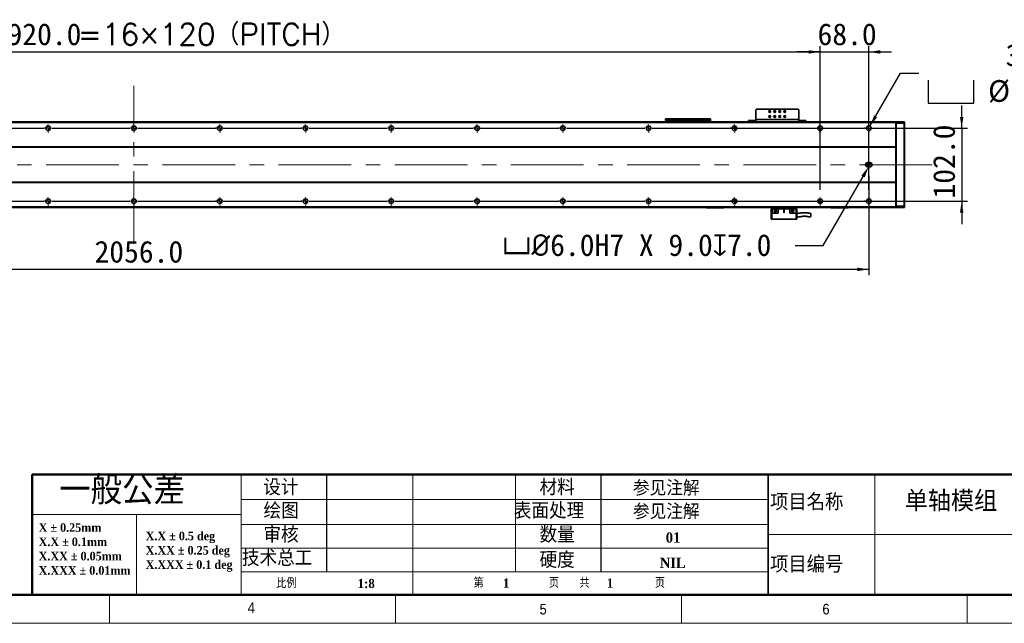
# Model space of a CAD drawing. Header units: millimetres. Extents: x 40 to 3320, y 40 to 2336.
# Tile 5 of 11: x 1154 to 2532, y 40 to 884. Entities that reach past the tile are written whole.
import ezdxf

# ---------------------------------------------------------------- set-up
doc = ezdxf.new("R2010")
doc.units = ezdxf.units.MM
doc.header["$LTSCALE"] = 8
doc.header["$PDSIZE"] = -1
doc.linetypes.add('CENTERX2', pattern=[20.32, 12.7, -2.54, 2.54, -2.54])
doc.layers.add('DIMNS', color=7, linetype='Continuous')
doc.layers.add('黑色实线', color=7, linetype='Continuous')
doc.styles.add('SLDTEXTSTYLE1', font='Gothic.ttf', dxfattribs={"width": 0.913})
doc.styles.add('SLDTEXTSTYLE2', font='timesbd.ttf', dxfattribs={"width": 0.933})
doc.styles.add('SLDTEXTSTYLE3', font='txt', dxfattribs={"bigfont": 'bigfont'})
doc.styles.add('SLDTEXTSTYLE4', font='txt', dxfattribs={"bigfont": 'bigfont'})
doc.styles.add('SLDTEXTSTYLE7', font='timesbd.ttf', dxfattribs={"width": 0.933, "bigfont": 'bigfont'})
doc.styles.add('SLDTEXTSTYLE8', font='txt')
doc.styles.add('SLDTEXTSTYLE9', font='txt', dxfattribs={"bigfont": 'bigfont'})
doc.dimstyles.new('SLDDIMSTYLE0', dxfattribs={"dimtxt": 30.4, "dimasz": 16, "dimexe": 0, "dimexo": 0.0625, "dimgap": 7.6, "dimtad": 2, "dimdec": 1, "dimrnd": 1e-09, "dimzin": 4, "dimdsep": 46, "dimtxsty": 'SLDTEXTSTYLE8', "dimsah": 1, "dimcen": 0.09, "dimadec": 0, "dimazin": 1, "dimtfac": 1, "dimtdec": 1, "dimtmove": 0, "dimatfit": 0, "dimfxl": 0, "dimfrac": 2, "dimtolj": 1, "dimtzin": 12, "dimarcsym": 0})
doc.dimstyles.new('SLDDIMSTYLE5', dxfattribs={"dimtxt": 30.4, "dimasz": 16, "dimexe": 0, "dimexo": 0.0625, "dimgap": 7.6, "dimtad": 2, "dimdec": 1, "dimrnd": 1e-09, "dimzin": 4, "dimdsep": 46, "dimtxsty": 'SLDTEXTSTYLE8', "dimsah": 1, "dimcen": 0.09, "dimadec": 0, "dimazin": 1, "dimtfac": 1, "dimtdec": 1, "dimtofl": 0, "dimtmove": 0, "dimatfit": 3, "dimfxl": 0, "dimfrac": 2, "dimtolj": 1, "dimtzin": 12, "dimarcsym": 0})
doc.dimstyles.new('SLDDIMSTYLE7', dxfattribs={"dimtxt": 30.4, "dimasz": 16, "dimexe": 0, "dimexo": 0.0625, "dimgap": 7.6, "dimtad": 0, "dimtih": 1, "dimtoh": 1, "dimdec": 1, "dimrnd": 1e-09, "dimzin": 4, "dimdsep": 46, "dimtxsty": 'SLDTEXTSTYLE8', "dimsah": 1, "dimcen": 0, "dimadec": 0, "dimazin": 1, "dimtfac": 1, "dimtdec": 1, "dimtofl": 0, "dimtmove": 0, "dimatfit": 3, "dimfxl": 0, "dimfrac": 2, "dimtolj": 1, "dimtzin": 12, "dimarcsym": 0})
doc.dimstyles.new('SLDDIMSTYLE8', dxfattribs={"dimtxt": 30.4, "dimasz": 16, "dimexe": 0, "dimexo": 0.0625, "dimgap": 7.6, "dimtad": 0, "dimtih": 1, "dimtoh": 1, "dimdec": 1, "dimrnd": 1e-09, "dimzin": 4, "dimdsep": 46, "dimtxsty": 'SLDTEXTSTYLE8', "dimsah": 1, "dimcen": 0, "dimadec": 0, "dimazin": 1, "dimtfac": 1, "dimtdec": 1, "dimtofl": 0, "dimtmove": 0, "dimatfit": 3, "dimfxl": 0, "dimfrac": 2, "dimtolj": 1, "dimtzin": 12, "dimarcsym": 0})

# ---------------------------------------------------------------- blocks, each defined once
blk = doc.blocks.new('SW_NOTE_0')
at = {"color": 0, "linetype": 'Continuous', "lineweight": 0, "char_height": 12, "attachment_point": 1, "style": 'SLDTEXTSTYLE2'}
for s, insert in [('X.X ± 0.5 deg', (0, 15.8)), ('X.XX ± 0.25 deg', (0, -4.2)), ('X.XXX ± 0.1 deg', (0, -24.2))]:
    blk.add_mtext(s, dxfattribs=dict(at, insert=insert))
blk = doc.blocks.new('SW_NOTE_1')
at = {"color": 0, "linetype": 'Continuous', "lineweight": 0, "char_height": 12, "attachment_point": 1, "style": 'SLDTEXTSTYLE2'}
for s, insert in [('X ± 0.25mm ', (0, 15.8)), ('X.X ± 0.1mm', (0, -4.2))]:
    blk.add_mtext(s, dxfattribs=dict(at, insert=insert))
blk = doc.blocks.new('SW_NOTE_2')
at = {"color": 0, "linetype": 'Continuous', "lineweight": 0, "char_height": 12, "attachment_point": 1, "style": 'SLDTEXTSTYLE2'}
for s, insert in [('X.XX ± 0.05mm', (0, 15.8)), ('X.XXX ± 0.01mm', (0, -4.2))]:
    blk.add_mtext(s, dxfattribs=dict(at, insert=insert))
blk = doc.blocks.new('_D_28')
at = {"layer": 'Defpoints', "color": 0}
for p in [(2342.1, 678.6), (2343.6, 681.2)]:
    blk.add_point(p, dxfattribs=at)
at = {"layer": '黑色实线', "color": 0, "lineweight": -2}
for p, q in [((2278.4, 568.3), (2334.1, 664.8)), ((2239.2, 568.3), (2278.4, 568.3))]:
    blk.add_line(p, q, dxfattribs=at)
at = {"layer": '黑色实线', "color": 0}
blk.add_solid([(2331.8, 666.1), (2336.4, 663.5), (2342.1, 678.6)], dxfattribs=at)
at = {"layer": '黑色实线', "color": 0, "insert": (1829.6, 584.1), "char_height": 30.4, "attachment_point": 1, "style": 'SLDTEXTSTYLE8'}
blk.add_mtext('\\A1;{\\fGDT|b0|i0|c134|p2;v\\fISOCPEUR|b0|i0|c134|p34;%%C}6.0H7 X 9.0{\\fGDT|b0|i0|c134|p2;x}7.0', dxfattribs=at)
blk = doc.blocks.new('_D_29')
at = {"layer": '黑色实线'}
for p, q in [((286.1, 671.1), (286.1, 526.9)), ((2342.1, 665.5), (2342.1, 526.9)), ((2342.1, 534.9), (286.1, 534.9))]:
    blk.add_line(p, q, dxfattribs=at)
for points in [[(286.1, 534.9), (302.1, 532.5), (302.1, 537.3)], [(2342.1, 534.9), (2326.1, 537.3), (2326.1, 532.5)]]:
    blk.add_solid(points, dxfattribs=at)
at = {"layer": '黑色实线', "insert": (1259, 574.8), "char_height": 30.4, "attachment_point": 1, "style": 'SLDTEXTSTYLE8'}
blk.add_mtext('2056.0', dxfattribs=at)
blk = doc.blocks.new('SW_SYMBOL_HOLE_SPOT')
at = {"layer": '黑色实线', "color": 0}
for p, q in [((0, 7000), (0, 600)), ((12800, 600), (12800, 7000)), ((0, 600), (12800, 600))]:
    blk.add_line(p, q, dxfattribs=at)
blk = doc.blocks.new('SW_SYMBOL_HOLE_DEPTH')
at = {"layer": '黑色实线', "color": 0}
for p, q in [((0, 7000), (6400, 7000)), ((3200, 7000), (3200, 600)), ((800, 4440), (3200, 600)), ((5600, 4440), (3200, 600))]:
    blk.add_line(p, q, dxfattribs=at)
blk = doc.blocks.new('_D_30')
at = {"layer": '黑色实线'}
for p, q in [((2343.8, 735.1), (2386.7, 809.5)), ((2386.7, 809.5), (2412.4, 809.5))]:
    blk.add_line(p, q, dxfattribs=at)
blk.add_solid([(2343.8, 735.1), (2353.9, 747.8), (2349.7, 750.2)], dxfattribs=at)
at = {"layer": '黑色实线', "xscale": 0.004985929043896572, "yscale": 0.004985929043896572, "zscale": 0.004985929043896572}
for name, p in [('SW_SYMBOL_HOLE_SPOT', (2425.1, 764.5)), ('SW_SYMBOL_HOLE_DEPTH', (2653.1, 764.5))]:
    blk.add_blockref(name, p, dxfattribs=at)
at = {"layer": '黑色实线', "char_height": 30.4, "attachment_point": 1, "style": 'SLDTEXTSTYLE8'}
for s, insert in [('38X ', (2533.6, 849.6)), ('%%c', (2612.8, 849.3)), (' THROUGH HOLE', (2659.7, 849.6)), ('%%c', (2509.1, 799.6)), (' 11.0 ', (2556.1, 799.9)), (' 42.0(UPSIDE DOWN)', (2697.6, 799.9))]:
    blk.add_mtext(s, dxfattribs=dict(at, insert=insert))
blk = doc.blocks.new('_D_31')
at = {"layer": '黑色实线'}
for p, q in [((2472.1, 732.2), (2472.1, 764.2)), ((2050.1, 732.2), (2480.1, 732.2)), ((2472.1, 732.2), (2472.1, 630.2)), ((2050.1, 630.2), (2480.1, 630.2)), ((2472.1, 630.2), (2472.1, 598.2))]:
    blk.add_line(p, q, dxfattribs=at)
for points in [[(2472.1, 732.2), (2474.5, 748.2), (2469.7, 748.2)], [(2472.1, 630.2), (2469.7, 614.2), (2474.5, 614.2)]]:
    blk.add_solid(points, dxfattribs=at)
at = {"layer": '黑色实线', "insert": (2432.2, 634), "char_height": 30.4, "attachment_point": 1, "rotation": 90, "style": 'SLDTEXTSTYLE8'}
blk.add_mtext('102.0', dxfattribs=at)
blk = doc.blocks.new('_D_32')
at = {"layer": '黑色实线'}
for p, q in [((354.1, 748.2), (354.1, 847)), ((2274.1, 748.2), (2274.1, 847)), ((354.1, 839), (2274.1, 839))]:
    blk.add_line(p, q, dxfattribs=at)
for points in [[(354.1, 839), (370.1, 836.6), (370.1, 841.4)], [(2274.1, 839), (2258.1, 841.4), (2258.1, 836.6)]]:
    blk.add_solid(points, dxfattribs=at)
at = {"layer": '黑色实线', "char_height": 30.4, "attachment_point": 1}
for s, insert, style in [('=16×120（PITCH）', (1235.5, 878.9), 'SLDTEXTSTYLE9'), ('1920.0', (1116.6, 878.9), 'SLDTEXTSTYLE8')]:
    blk.add_mtext(s, dxfattribs=dict(at, insert=insert, style=style))
blk = doc.blocks.new('_D_35')
at = {"layer": '黑色实线'}
for p, q in [((2274.1, 646.2), (2274.1, 847)), ((2342.1, 646.2), (2342.1, 847)), ((2274.1, 839), (2242.1, 839)), ((2274.1, 839), (2342.1, 839)), ((2342.1, 839), (2374.1, 839))]:
    blk.add_line(p, q, dxfattribs=at)
for points in [[(2274.1, 839), (2258.1, 841.4), (2258.1, 836.6)], [(2342.1, 839), (2358.1, 836.6), (2358.1, 841.4)]]:
    blk.add_solid(points, dxfattribs=at)
at = {"layer": '黑色实线', "insert": (2270.5, 878.9), "char_height": 30.4, "attachment_point": 1, "style": 'SLDTEXTSTYLE8'}
blk.add_mtext('68.0', dxfattribs=at)
blk = doc.blocks.new('SW_CENTERMARKSYMBOL_25')
at = {"layer": '黑色实线', "color": 0}
for p, q in [((485.08, 0), (594.92, 0)), ((594.92, 0), (594.16, 0)), ((600, 0), (597.46, 0)), ((600, 0), (597.46, 0)), ((600, 0), (597.46, 0)), ((600, 0), (597.46, 0)), ((600, 0), (597.46, 0)), ((600, 0), (597.46, 0)), ((600, 0), (597.46, 0)), ((600, 0), (597.46, 0)), ((600, 5.08), (600, 5.84)), ((600, 0), (600, 2.54)), ((600, 0), (600, 2.54)), ((600, 0), (600, 2.54)), ((600, 0), (600, 2.54)), ((600, 0), (600, 2.54)), ((600, 0), (600, 2.54)), ((600, 0), (600, 2.54)), ((600, 0), (600, 2.54)), ((600, 0), (600, -2.54)), ((600, 0), (602.54, 0)), ((600, 0), (600, -2.54)), ((600, 0), (602.54, 0)), ((600, 0), (600, -2.54)), ((600, 0), (602.54, 0)), ((600, 0), (600, -2.54)), ((600, 0), (602.54, 0)), ((600, 0), (600, -2.54)), ((600, 0), (602.54, 0)), ((600, 0), (600, -2.54)), ((600, 0), (602.54, 0)), ((600, 0), (600, -2.54)), ((600, 0), (602.54, 0)), ((600, 0), (600, -2.54)), ((600, 0), (602.54, 0)), ((605.08, 0), (605.84, 0)), ((605.08, 0), (714.92, 0)), ((714.92, 0), (714.16, 0)), ((720, 0), (717.46, 0)), ((720, 0), (717.46, 0)), ((720, 0), (717.46, 0)), ((720, 0), (717.46, 0)), ((720, 0), (717.46, 0)), ((720, 0), (717.46, 0)), ((720, 0), (717.46, 0)), ((720, 0), (717.46, 0)), ((720, 0), (717.46, 0)), ((720, 5.08), (720, 5.84)), ((720, 0), (720, 2.54)), ((720, 0), (720, 2.54)), ((720, 0), (720, 2.54)), ((720, 0), (720, 2.54)), ((720, 0), (720, 2.54)), ((720, 0), (720, 2.54)), ((720, 0), (720, 2.54)), ((720, 0), (720, 2.54)), ((720, 0), (720, 2.54)), ((720, 0), (720, -2.54)), ((720, 0), (722.54, 0)), ((720, 0), (720, -2.54)), ((720, 0), (722.54, 0)), ((720, 0), (720, -2.54)), ((720, 0), (722.54, 0)), ((720, 0), (720, -2.54)), ((720, 0), (722.54, 0)), ((720, 0), (720, -2.54)), ((720, 0), (722.54, 0)), ((720, 0), (720, -2.54)), ((720, 0), (722.54, 0)), ((720, 0), (720, -2.54)), ((720, 0), (722.54, 0)), ((720, 0), (720, -2.54)), ((720, 0), (722.54, 0)), ((720, 0), (720, -2.54)), ((720, 0), (722.54, 0)), ((725.08, 0), (725.84, 0)), ((725.08, 0), (834.92, 0)), ((834.92, 0), (834.16, 0)), ((840, 0), (837.46, 0)), ((840, 0), (837.46, 0)), ((840, 0), (837.46, 0)), ((840, 0), (837.46, 0)), ((840, 0), (837.46, 0)), ((840, 0), (837.46, 0)), ((840, 0), (837.46, 0)), ((840, 0), (837.46, 0)), ((840, 5.08), (840, 5.84)), ((840, 0), (840, 2.54)), ((840, 0), (840, 2.54)), ((840, 0), (840, 2.54)), ((840, 0), (840, 2.54)), ((840, 0), (840, 2.54)), ((840, 0), (840, 2.54)), ((840, 0), (840, 2.54)), ((840, 0), (840, 2.54)), ((840, 0), (840, -2.54)), ((840, 0), (842.54, 0)), ((840, 0), (840, -2.54)), ((840, 0), (842.54, 0)), ((840, 0), (840, -2.54)), ((840, 0), (842.54, 0)), ((840, 0), (840, -2.54)), ((840, 0), (842.54, 0)), ((840, 0), (840, -2.54)), ((840, 0), (842.54, 0)), ((840, 0), (840, -2.54)), ((840, 0), (842.54, 0)), ((840, 0), (840, -2.54)), ((840, 0), (842.54, 0)), ((840, 0), (840, -2.54)), ((840, 0), (842.54, 0)), ((845.08, 0), (845.84, 0)), ((845.08, 0), (954.92, 0)), ((954.92, 0), (954.16, 0)), ((960, 0), (957.46, 0)), ((960, 0), (957.46, 0)), ((960, 0), (957.46, 0)), ((960, 0), (957.46, 0)), ((960, 0), (957.46, 0)), ((960, 0), (957.46, 0)), ((960, 0), (957.46, 0)), ((960, 5.08), (960, 5.84)), ((960, 0), (960, 2.54)), ((960, 0), (960, 2.54)), ((960, 0), (960, 2.54)), ((960, 0), (960, 2.54)), ((960, 0), (960, 2.54)), ((960, 0), (960, 2.54)), ((960, 0), (960, 2.54)), ((960, 0), (960, -2.54)), ((960, 0), (962.54, 0)), ((960, 0), (960, -2.54)), ((960, 0), (962.54, 0)), ((960, 0), (960, -2.54)), ((960, 0), (962.54, 0)), ((960, 0), (960, -2.54)), ((960, 0), (962.54, 0)), ((960, 0), (960, -2.54)), ((960, 0), (962.54, 0)), ((960, 0), (960, -2.54)), ((960, 0), (962.54, 0)), ((960, 0), (960, -2.54)), ((960, 0), (962.54, 0)), ((965.08, 0), (965.84, 0)), ((965.08, 0), (1074.92, 0)), ((1074.92, 0), (1074.16, 0)), ((1080, 0), (1077.46, 0)), ((1080, 0), (1077.46, 0)), ((1080, 0), (1077.46, 0)), ((1080, 0), (1077.46, 0)), ((1080, 0), (1077.46, 0)), ((1080, 0), (1077.46, 0)), ((1080, 5.08), (1080, 5.84)), ((1080, 0), (1080, 2.54)), ((1080, 0), (1080, 2.54)), ((1080, 0), (1080, 2.54)), ((1080, 0), (1080, 2.54)), ((1080, 0), (1080, 2.54)), ((1080, 0), (1080, 2.54)), ((1080, 0), (1080, -2.54)), ((1080, 0), (1082.54, 0)), ((1080, 0), (1080, -2.54)), ((1080, 0), (1082.54, 0)), ((1080, 0), (1080, -2.54)), ((1080, 0), (1082.54, 0)), ((1080, 0), (1080, -2.54)), ((1080, 0), (1082.54, 0)), ((1080, 0), (1080, -2.54)), ((1080, 0), (1082.54, 0)), ((1080, 0), (1080, -2.54)), ((1080, 0), (1082.54, 0)), ((1085.08, 0), (1085.84, 0)), ((1085.08, 0), (1194.92, 0)), ((1194.92, 0), (1194.16, 0)), ((1200, 0), (1197.46, 0)), ((1200, 0), (1197.46, 0)), ((1200, 0), (1197.46, 0)), ((1200, 0), (1197.46, 0)), ((1200, 0), (1197.46, 0)), ((1200, 5.08), (1200, 5.84)), ((1200, 0), (1200, 2.54)), ((1200, 0), (1200, 2.54)), ((1200, 0), (1200, 2.54)), ((1200, 0), (1200, 2.54)), ((1200, 0), (1200, 2.54)), ((1200, 0), (1200, -2.54)), ((1200, 0), (1202.54, 0)), ((1200, 0), (1200, -2.54)), ((1200, 0), (1202.54, 0)), ((1200, 0), (1200, -2.54)), ((1200, 0), (1202.54, 0)), ((1200, 0), (1200, -2.54)), ((1200, 0), (1202.54, 0)), ((1200, 0), (1200, -2.54)), ((1200, 0), (1202.54, 0)), ((1205.08, 0), (1205.84, 0)), ((1205.08, 0), (1314.92, 0)), ((1314.92, 0), (1314.16, 0)), ((1320, 0), (1317.46, 0)), ((1320, 0), (1317.46, 0)), ((1320, 0), (1317.46, 0)), ((1320, 0), (1317.46, 0)), ((1320, 5.08), (1320, 5.84)), ((1320, 0), (1320, 2.54)), ((1320, 0), (1320, 2.54)), ((1320, 0), (1320, 2.54)), ((1320, 0), (1320, 2.54)), ((1320, 0), (1320, -2.54)), ((1320, 0), (1322.54, 0)), ((1320, 0), (1320, -2.54)), ((1320, 0), (1322.54, 0)), ((1320, 0), (1320, -2.54)), ((1320, 0), (1322.54, 0)), ((1320, 0), (1320, -2.54)), ((1320, 0), (1322.54, 0)), ((1325.08, 0), (1325.84, 0)), ((1325.08, 0), (1434.92, 0)), ((1434.92, 0), (1434.16, 0)), ((1440, 0), (1437.46, 0)), ((1440, 0), (1437.46, 0)), ((1440, 0), (1437.46, 0)), ((1440, 5.08), (1440, 5.84)), ((1440, 0), (1440, 2.54)), ((1440, 0), (1440, 2.54)), ((1440, 0), (1440, 2.54)), ((1440, 0), (1440, -2.54)), ((1440, 0), (1442.54, 0)), ((1440, 0), (1440, -2.54)), ((1440, 0), (1442.54, 0)), ((1440, 0), (1440, -2.54)), ((1440, 0), (1442.54, 0)), ((1445.08, 0), (1445.84, 0)), ((1445.08, 0), (1554.92, 0)), ((1554.92, 0), (1554.16, 0)), ((1560, 0), (1557.46, 0)), ((1560, 0), (1557.46, 0)), ((1560, 5.08), (1560, 5.84)), ((1560, 0), (1560, 2.54)), ((1560, 0), (1560, 2.54)), ((1560, 0), (1560, -2.54)), ((1560, 0), (1562.54, 0)), ((1560, 0), (1560, -2.54)), ((1560, 0), (1562.54, 0)), ((1565.08, 0), (1565.84, 0)), ((1565.08, 0), (1674.92, 0)), ((1680, 0), (1677.46, 0)), ((1680, 5.08), (1680, 5.84)), ((1680, 0), (1680, 2.54)), ((1680, 0), (1680, -2.54)), ((1680, 0), (1682.54, 0)), ((1685.08, 0), (1685.84, 0)), ((600, -5.08), (600, -5.84)), ((720, -5.08), (720, -5.84)), ((840, -5.08), (840, -5.84)), ((960, -5.08), (960, -5.84)), ((1080, -5.08), (1080, -5.84)), ((1200, -5.08), (1200, -5.84)), ((1320, -5.08), (1320, -5.84)), ((1440, -5.08), (1440, -5.84)), ((1560, -5.08), (1560, -5.84)), ((1680, -5.08), (1680, -5.84))]:
    blk.add_line(p, q, dxfattribs=at)
blk = doc.blocks.new('SW_CENTERMARKSYMBOL_26')
at = {"layer": '黑色实线', "color": 0}
for p, q in [((365.08, 0), (474.92, 0)), ((474.92, 0), (474.16, 0)), ((480, 0), (477.46, 0)), ((480, 0), (477.46, 0)), ((480, 0), (477.46, 0)), ((480, 0), (477.46, 0)), ((480, 0), (477.46, 0)), ((480, 0), (477.46, 0)), ((480, 0), (477.46, 0)), ((480, 0), (477.46, 0)), ((480, 5.08), (480, 5.84)), ((480, 0), (480, 2.54)), ((480, 0), (480, 2.54)), ((480, 0), (480, 2.54)), ((480, 0), (480, 2.54)), ((480, 0), (480, 2.54)), ((480, 0), (480, 2.54)), ((480, 0), (480, 2.54)), ((480, 0), (480, 2.54)), ((480, 0), (480, -2.54)), ((480, 0), (482.54, 0)), ((480, 0), (480, -2.54)), ((480, 0), (482.54, 0)), ((480, 0), (480, -2.54)), ((480, 0), (482.54, 0)), ((480, 0), (480, -2.54)), ((480, 0), (482.54, 0)), ((480, 0), (480, -2.54)), ((480, 0), (482.54, 0)), ((480, 0), (480, -2.54)), ((480, 0), (482.54, 0)), ((480, 0), (480, -2.54)), ((480, 0), (482.54, 0)), ((480, 0), (480, -2.54)), ((480, 0), (482.54, 0)), ((485.08, 0), (485.84, 0)), ((485.08, 0), (594.92, 0)), ((594.92, 0), (594.16, 0)), ((600, 0), (597.46, 0)), ((600, 0), (597.46, 0)), ((600, 0), (597.46, 0)), ((600, 0), (597.46, 0)), ((600, 0), (597.46, 0)), ((600, 0), (597.46, 0)), ((600, 0), (597.46, 0)), ((600, 0), (597.46, 0)), ((600, 0), (597.46, 0)), ((600, 5.08), (600, 5.84)), ((600, 0), (600, 2.54)), ((600, 0), (600, 2.54)), ((600, 0), (600, 2.54)), ((600, 0), (600, 2.54)), ((600, 0), (600, 2.54)), ((600, 0), (600, 2.54)), ((600, 0), (600, 2.54)), ((600, 0), (600, 2.54)), ((600, 0), (600, 2.54)), ((600, 0), (600, -2.54)), ((600, 0), (602.54, 0)), ((600, 0), (600, -2.54)), ((600, 0), (602.54, 0)), ((600, 0), (600, -2.54)), ((600, 0), (602.54, 0)), ((600, 0), (600, -2.54)), ((600, 0), (602.54, 0)), ((600, 0), (600, -2.54)), ((600, 0), (602.54, 0)), ((600, 0), (600, -2.54)), ((600, 0), (602.54, 0)), ((600, 0), (600, -2.54)), ((600, 0), (602.54, 0)), ((600, 0), (600, -2.54)), ((600, 0), (602.54, 0)), ((600, 0), (600, -2.54)), ((600, 0), (602.54, 0)), ((605.08, 0), (605.84, 0)), ((605.08, 0), (714.92, 0)), ((714.92, 0), (714.16, 0)), ((720, 0), (717.46, 0)), ((720, 0), (717.46, 0)), ((720, 0), (717.46, 0)), ((720, 0), (717.46, 0)), ((720, 0), (717.46, 0)), ((720, 0), (717.46, 0)), ((720, 0), (717.46, 0)), ((720, 0), (717.46, 0)), ((720, 5.08), (720, 5.84)), ((720, 0), (720, 2.54)), ((720, 0), (720, 2.54)), ((720, 0), (720, 2.54)), ((720, 0), (720, 2.54)), ((720, 0), (720, 2.54)), ((720, 0), (720, 2.54)), ((720, 0), (720, 2.54)), ((720, 0), (720, 2.54)), ((720, 0), (720, -2.54)), ((720, 0), (722.54, 0)), ((720, 0), (720, -2.54)), ((720, 0), (722.54, 0)), ((720, 0), (720, -2.54)), ((720, 0), (722.54, 0)), ((720, 0), (720, -2.54)), ((720, 0), (722.54, 0)), ((720, 0), (720, -2.54)), ((720, 0), (722.54, 0)), ((720, 0), (720, -2.54)), ((720, 0), (722.54, 0)), ((720, 0), (720, -2.54)), ((720, 0), (722.54, 0)), ((720, 0), (720, -2.54)), ((720, 0), (722.54, 0)), ((725.08, 0), (725.84, 0)), ((725.08, 0), (834.92, 0)), ((834.92, 0), (834.16, 0)), ((840, 0), (837.46, 0)), ((840, 0), (837.46, 0)), ((840, 0), (837.46, 0)), ((840, 0), (837.46, 0)), ((840, 0), (837.46, 0)), ((840, 0), (837.46, 0)), ((840, 0), (837.46, 0)), ((840, 5.08), (840, 5.84)), ((840, 0), (840, 2.54)), ((840, 0), (840, 2.54)), ((840, 0), (840, 2.54)), ((840, 0), (840, 2.54)), ((840, 0), (840, 2.54)), ((840, 0), (840, 2.54)), ((840, 0), (840, 2.54)), ((840, 0), (840, -2.54)), ((840, 0), (842.54, 0)), ((840, 0), (840, -2.54)), ((840, 0), (842.54, 0)), ((840, 0), (840, -2.54)), ((840, 0), (842.54, 0)), ((840, 0), (840, -2.54)), ((840, 0), (842.54, 0)), ((840, 0), (840, -2.54)), ((840, 0), (842.54, 0)), ((840, 0), (840, -2.54)), ((840, 0), (842.54, 0)), ((840, 0), (840, -2.54)), ((840, 0), (842.54, 0)), ((845.08, 0), (845.84, 0)), ((845.08, 0), (954.92, 0)), ((954.92, 0), (954.16, 0)), ((960, 0), (957.46, 0)), ((960, 0), (957.46, 0)), ((960, 0), (957.46, 0)), ((960, 0), (957.46, 0)), ((960, 0), (957.46, 0)), ((960, 0), (957.46, 0)), ((960, 5.08), (960, 5.84)), ((960, 0), (960, 2.54)), ((960, 0), (960, 2.54)), ((960, 0), (960, 2.54)), ((960, 0), (960, 2.54)), ((960, 0), (960, 2.54)), ((960, 0), (960, 2.54)), ((960, 0), (960, -2.54)), ((960, 0), (962.54, 0)), ((960, 0), (960, -2.54)), ((960, 0), (962.54, 0)), ((960, 0), (960, -2.54)), ((960, 0), (962.54, 0)), ((960, 0), (960, -2.54)), ((960, 0), (962.54, 0)), ((960, 0), (960, -2.54)), ((960, 0), (962.54, 0)), ((960, 0), (960, -2.54)), ((960, 0), (962.54, 0)), ((965.08, 0), (965.84, 0)), ((965.08, 0), (1074.92, 0)), ((1074.92, 0), (1074.16, 0)), ((1080, 0), (1077.46, 0)), ((1080, 0), (1077.46, 0)), ((1080, 0), (1077.46, 0)), ((1080, 0), (1077.46, 0)), ((1080, 0), (1077.46, 0)), ((1080, 5.08), (1080, 5.84)), ((1080, 0), (1080, 2.54)), ((1080, 0), (1080, 2.54)), ((1080, 0), (1080, 2.54)), ((1080, 0), (1080, 2.54)), ((1080, 0), (1080, 2.54)), ((1080, 0), (1080, -2.54)), ((1080, 0), (1082.54, 0)), ((1080, 0), (1080, -2.54)), ((1080, 0), (1082.54, 0)), ((1080, 0), (1080, -2.54)), ((1080, 0), (1082.54, 0)), ((1080, 0), (1080, -2.54)), ((1080, 0), (1082.54, 0)), ((1080, 0), (1080, -2.54)), ((1080, 0), (1082.54, 0)), ((1085.08, 0), (1085.84, 0)), ((1085.08, 0), (1194.92, 0)), ((1194.92, 0), (1194.16, 0)), ((1200, 0), (1197.46, 0)), ((1200, 0), (1197.46, 0)), ((1200, 0), (1197.46, 0)), ((1200, 0), (1197.46, 0)), ((1200, 5.08), (1200, 5.84)), ((1200, 0), (1200, 2.54)), ((1200, 0), (1200, 2.54)), ((1200, 0), (1200, 2.54)), ((1200, 0), (1200, 2.54)), ((1200, 0), (1200, -2.54)), ((1200, 0), (1202.54, 0)), ((1200, 0), (1200, -2.54)), ((1200, 0), (1202.54, 0)), ((1200, 0), (1200, -2.54)), ((1200, 0), (1202.54, 0)), ((1200, 0), (1200, -2.54)), ((1200, 0), (1202.54, 0)), ((1205.08, 0), (1205.84, 0)), ((1205.08, 0), (1314.92, 0)), ((1314.92, 0), (1314.16, 0)), ((1320, 0), (1317.46, 0)), ((1320, 0), (1317.46, 0)), ((1320, 0), (1317.46, 0)), ((1320, 5.08), (1320, 5.84)), ((1320, 0), (1320, 2.54)), ((1320, 0), (1320, 2.54)), ((1320, 0), (1320, 2.54)), ((1320, 0), (1320, -2.54)), ((1320, 0), (1322.54, 0)), ((1320, 0), (1320, -2.54)), ((1320, 0), (1322.54, 0)), ((1320, 0), (1320, -2.54)), ((1320, 0), (1322.54, 0)), ((1325.08, 0), (1325.84, 0)), ((1325.08, 0), (1434.92, 0)), ((1434.92, 0), (1434.16, 0)), ((1440, 0), (1437.46, 0)), ((1440, 0), (1437.46, 0)), ((1440, 5.08), (1440, 5.84)), ((1440, 0), (1440, 2.54)), ((1440, 0), (1440, 2.54)), ((1440, 0), (1440, -2.54)), ((1440, 0), (1442.54, 0)), ((1440, 0), (1440, -2.54)), ((1440, 0), (1442.54, 0)), ((1445.08, 0), (1445.84, 0)), ((1445.08, 0), (1554.92, 0)), ((1560, 0), (1557.46, 0)), ((1560, 5.08), (1560, 5.84)), ((1560, 0), (1560, 2.54)), ((1560, 0), (1560, -2.54)), ((1560, 0), (1562.54, 0)), ((1565.08, 0), (1565.84, 0)), ((480, -5.08), (480, -5.84)), ((600, -5.08), (600, -5.84)), ((720, -5.08), (720, -5.84)), ((840, -5.08), (840, -5.84)), ((960, -5.08), (960, -5.84)), ((1080, -5.08), (1080, -5.84)), ((1200, -5.08), (1200, -5.84)), ((1320, -5.08), (1320, -5.84)), ((1440, -5.08), (1440, -5.84)), ((1560, -5.08), (1560, -5.84))]:
    blk.add_line(p, q, dxfattribs=at)
blk = doc.blocks.new('SW_CENTERMARKSYMBOL_27')
at = {"layer": '黑色实线', "color": 0}
for p, q in [((-5.08, 0), (-5.84, 0)), ((0, 0), (-2.54, 0)), ((0, 5.08), (0, 5.84)), ((0, 0), (0, 2.54)), ((0, 0), (0, -2.54)), ((0, 0), (2.54, 0)), ((5.08, 0), (5.84, 0)), ((0, -5.08), (0, -5.84))]:
    blk.add_line(p, q, dxfattribs=at)
blk = doc.blocks.new('SW_CENTERMARKSYMBOL_28')
at = {"layer": '黑色实线', "color": 0}
for p, q in [((-5.08, 0), (-5.84, 0)), ((0, 0), (-2.54, 0)), ((0, 5.08), (0, 5.84)), ((0, 0), (0, 2.54)), ((0, 0), (0, -2.54)), ((0, 0), (2.54, 0)), ((5.08, 0), (5.84, 0)), ((0, -5.08), (0, -5.84))]:
    blk.add_line(p, q, dxfattribs=at)
blk = doc.blocks.new('SW_CENTERMARKSYMBOL_29')
at = {"layer": '黑色实线', "color": 0}
for p, q in [((-5.08, 0), (-5.54, 0)), ((0, 0), (-2.54, 0)), ((0, 5.08), (0, 5.54)), ((0, 0), (0, 2.54)), ((0, 0), (2.54, 0)), ((0, 0), (0, -2.54)), ((5.08, 0), (5.54, 0)), ((0, -5.08), (0, -5.54))]:
    blk.add_line(p, q, dxfattribs=at)
blk = doc.blocks.new('SW_DOWELSYMBOL_5')
at = {"linetype": 'Continuous', "lineweight": 18}
h = blk.add_hatch(color=0, dxfattribs=at)
edge = h.paths.add_edge_path(flags=0)
edge.add_arc((0, 0), 3, 180, 270)
edge.add_line((0, -3), (0, 0))
edge.add_line((0, 0), (-3, 0))
h = blk.add_hatch(color=0, dxfattribs=at)
edge = h.paths.add_edge_path(flags=0)
edge.add_arc((0, 0), 3, 0, 90)
edge.add_line((0, 3), (0, 0))
edge.add_line((0, 0), (3, 0))
at = {"layer": '黑色实线', "color": 0}
blk.add_circle((0, 0), 3, dxfattribs=at)
blk = doc.blocks.new('SW_DOWELSYMBOL_6')
at = {"linetype": 'Continuous', "lineweight": 18}
h = blk.add_hatch(color=0, dxfattribs=at)
edge = h.paths.add_edge_path(flags=0)
edge.add_arc((0, 0), 3, 180, 270)
edge.add_line((0, -3), (0, 0))
edge.add_line((0, 0), (-3, 0))
h = blk.add_hatch(color=0, dxfattribs=at)
edge = h.paths.add_edge_path(flags=0)
edge.add_arc((0, 0), 3, 0, 90)
edge.add_line((0, 3), (0, 0))
edge.add_line((0, 0), (3, 0))
at = {"layer": '黑色实线', "color": 0}
blk.add_circle((0, 0), 3, dxfattribs=at)

msp = doc.modelspace()

# ---------------------------------------------------------------- linework, layer by layer
at = {"color": 7, "linetype": 'Continuous', "lineweight": 35}
for p, q in [((2185.12, 759.05), (2184.12, 758.05)), ((2184.12, 758.05), (2184.12, 744.25)), ((2243.12, 759.05), (2185.12, 759.05)), ((2244.12, 758.05), (2243.12, 759.05)), ((2244.12, 744.25), (2244.12, 758.05)), ((2057.62, 743.25), (2057.62, 745.25)), ((2057.62, 745.25), (2058.62, 745.25)), ((2058.62, 745.25), (2058.62, 743.25)), ((2058.62, 745.25), (2112.62, 745.25)), ((2112.62, 743.25), (2112.62, 745.25)), ((2112.62, 745.25), (2120.62, 745.25)), ((2120.62, 745.25), (2120.62, 743.25)), ((2244.12, 744.25), (2184.12, 744.25)), ((2184.12, 741.25), (2184.12, 744.25)), ((2244.12, 744.25), (2244.12, 741.25)), ((2380.12, 741.25), (248.12, 741.25)), ((2380.12, 740.25), (248.12, 740.25)), ((2058.62, 743.25), (2057.62, 743.25)), ((2058.62, 743.25), (2112.62, 743.25)), ((2085.62, 741.41), (2085.62, 743.25)), ((2085.62, 741.41), (2120.62, 741.41)), ((2085.62, 741.25), (2085.62, 741.41)), ((2120.62, 743.25), (2112.62, 743.25)), ((2120.62, 743.25), (2120.62, 741.41)), ((2120.62, 741.41), (2120.62, 741.25)), ((2154.61, 735.51), (2153.63, 735.51)), ((2155.12, 729.1), (2155.12, 735.39)), ((2174.12, 741.25), (2174.12, 743.25)), ((2174.12, 743.25), (2175.12, 743.25)), ((2175.12, 743.25), (2175.12, 741.25)), ((2175.12, 743.25), (2183.12, 743.25)), ((2183.12, 743.25), (2183.12, 741.25)), ((2184.12, 743.25), (2183.12, 743.25)), ((2245.12, 743.25), (2244.12, 743.25)), ((2245.12, 743.25), (2245.12, 741.25)), ((2245.12, 743.25), (2253.12, 743.25)), ((2253.12, 741.25), (2253.12, 743.25)), ((2253.12, 743.25), (2254.12, 743.25)), ((2254.12, 743.25), (2254.12, 741.25)), ((2273.12, 735.39), (2273.12, 729.1)), ((2273.63, 735.51), (2274.61, 735.51)), ((2339.12, 733.62), (2339.12, 730.87)), ((2380.12, 740.95), (2380.42, 741.25)), ((2380.12, 740.25), (2380.12, 741.25)), ((2380.12, 706.25), (2380.12, 740.25)), ((2380.12, 739.12), (2380.42, 739.25)), ((2380.42, 741.25), (2380.42, 739.25)), ((2380.42, 741.25), (2391.82, 741.25)), ((2380.42, 739.25), (2380.42, 623.25)), ((2391.82, 739.25), (2380.42, 739.25)), ((2391.82, 739.25), (2391.82, 741.25)), ((2392.12, 740.95), (2391.82, 741.25)), ((2391.82, 623.25), (2391.82, 739.25)), ((2392.12, 739.12), (2391.82, 739.25)), ((2392.12, 740.95), (2392.12, 739.12)), ((2392.12, 739.12), (2392.12, 623.37)), ((2380.12, 706.25), (248.12, 706.25)), ((2380.12, 705.75), (248.12, 705.75)), ((2380.12, 706.25), (2380.12, 705.75)), ((2380.12, 656.75), (2380.12, 705.75)), ((2343.62, 684.25), (2340.62, 684.25)), ((2340.62, 678.25), (2343.62, 678.25)), ((2380.12, 656.75), (248.12, 656.75)), ((2380.12, 656.25), (248.12, 656.25)), ((2380.12, 656.25), (2380.12, 656.75)), ((2380.12, 622.25), (2380.12, 656.25)), ((2380.12, 622.25), (248.12, 622.25)), ((2380.12, 621.25), (248.12, 621.25)), ((2115.12, 621.05), (2115.12, 621.25)), ((2115.12, 621.05), (2115.42, 620.75)), ((2115.12, 621.05), (2116.12, 621.05)), ((2116.25, 620.75), (2115.42, 620.75)), ((2116.12, 621.25), (2116.12, 621.05)), ((2116.25, 620.75), (2116.12, 621.05)), ((2116.12, 621.05), (2138.12, 621.05)), ((2138, 620.75), (2116.25, 620.75)), ((2138, 620.75), (2138.12, 621.05)), ((2138.82, 620.75), (2138, 620.75)), ((2138.12, 621.05), (2138.12, 621.25)), ((2138.12, 621.05), (2139.12, 621.05)), ((2138.82, 620.75), (2139.12, 621.05)), ((2139.12, 621.25), (2139.12, 621.05)), ((2154.61, 626.98), (2153.63, 626.98)), ((2155.12, 627.1), (2155.12, 633.39)), ((2206.62, 619.35), (2206.62, 621.25)), ((2240.62, 619.35), (2240.62, 621.25)), ((2273.12, 633.39), (2273.12, 627.1)), ((2273.63, 626.98), (2274.61, 626.98)), ((2289.12, 621.05), (2289.12, 621.25)), ((2289.12, 621.05), (2289.42, 620.75)), ((2289.12, 621.05), (2290.12, 621.05)), ((2290.25, 620.75), (2289.42, 620.75)), ((2290.12, 621.25), (2290.12, 621.05)), ((2290.25, 620.75), (2290.12, 621.05)), ((2290.12, 621.05), (2312.12, 621.05)), ((2312, 620.75), (2290.25, 620.75)), ((2312, 620.75), (2312.12, 621.05)), ((2312.82, 620.75), (2312, 620.75)), ((2312.12, 621.05), (2312.12, 621.25)), ((2312.12, 621.05), (2313.12, 621.05)), ((2312.82, 620.75), (2313.12, 621.05)), ((2313.12, 621.25), (2313.12, 621.05)), ((2339.12, 631.62), (2339.12, 628.87)), ((2380.12, 623.37), (2380.42, 623.25)), ((2380.12, 622.25), (2380.12, 621.25)), ((2380.12, 621.55), (2380.42, 621.25)), ((2380.42, 623.25), (2380.42, 621.25)), ((2380.42, 623.25), (2391.82, 623.25)), ((2391.82, 621.25), (2380.42, 621.25)), ((2392.12, 623.37), (2391.82, 623.25)), ((2391.82, 621.25), (2391.82, 623.25)), ((2392.12, 621.55), (2391.82, 621.25)), ((2392.12, 623.37), (2392.12, 621.55)), ((2205.62, 619.35), (2205.62, 604.95)), ((2206.82, 619.35), (2205.62, 619.35)), ((2206.82, 613.35), (2206.62, 613.35)), ((2206.62, 604.95), (2206.62, 613.35)), ((2206.82, 619.35), (2206.82, 613.35)), ((2215.62, 619.35), (2206.82, 619.35)), ((2206.82, 613.35), (2215.62, 613.35)), ((2215.62, 619.35), (2223.37, 619.35)), ((2215.62, 619.35), (2215.62, 613.35)), ((2223.87, 619.35), (2223.37, 619.35)), ((2223.37, 619.35), (2223.37, 614.6)), ((2223.87, 619.35), (2231.62, 619.35)), ((2223.87, 614.6), (2223.87, 619.35)), ((2231.62, 613.35), (2231.62, 619.35)), ((2240.42, 619.35), (2231.62, 619.35)), ((2231.62, 613.35), (2240.42, 613.35)), ((2236.63, 617.4), (2236.76, 616.99)), ((2240.42, 613.35), (2240.42, 619.35)), ((2241.62, 619.35), (2240.42, 619.35)), ((2240.62, 613.35), (2240.42, 613.35)), ((2240.62, 613.35), (2240.62, 604.95)), ((2241.62, 604.95), (2241.62, 619.35)), ((2206.62, 604.95), (2205.62, 604.95)), ((2240.62, 604.95), (2206.62, 604.95)), ((2241.62, 604.95), (2240.62, 604.95)), ((2201.48, 248), (2201.48, 80))]:
    msp.add_line(p, q, dxfattribs=at)
at = {"color": 8, "linetype": 'Continuous', "lineweight": 35}
for p, q in [((2211.37, 749.75), (2209.87, 749.75)), ((2218.37, 749.75), (2216.87, 749.75))]:
    msp.add_line(p, q, dxfattribs=at)
at = {"color": 7, "linetype": 'Continuous', "lineweight": 50}
for p, q in [((1171.76, 248), (1171.76, 80)), ((1171.76, 248), (1464, 248)), ((3280, 248), (1464, 248)), ((80, 80), (3280, 80))]:
    msp.add_line(p, q, dxfattribs=at)
at = {"color": 7, "linetype": 'Continuous', "lineweight": 18}
for p, q in [((1464, 248), (1464, 220)), ((1464, 192), (1464, 248)), ((1464, 220), (1464, 248)), ((1704.34, 248), (1704.34, 80)), ((1848, 248), (1848, 112.05)), ((2350.6, 248), (2350.6, 80)), ((1464, 192), (1464, 220)), ((1464, 213.26), (2201.48, 213.26)), ((1464, 192), (1171.76, 192)), ((1317.88, 192), (1317.88, 80)), ((1464, 192), (1464, 80)), ((1464, 178.04), (2201.48, 178.04)), ((2201.48, 164), (2674.01, 164)), ((1464, 145.04), (2201.48, 145.04)), ((2201.48, 112.05), (1464, 112.05)), ((80, 80), (3280, 80)), ((984, 80), (3280, 80)), ((1280, 40), (1280, 80)), ((1680, 40), (1680, 80)), ((2080, 80), (2080, 40)), ((2480, 40), (2480, 80)), ((40, 40), (3320, 40))]:
    msp.add_line(p, q, dxfattribs=at)
at = {"color": 7, "linetype": 'Continuous', "lineweight": 35}
for centre, radius in [((2203.62, 755.75), 1.25), ((2203.62, 748.75), 1.25), ((2210.62, 755.75), 1.25), ((2210.62, 748.75), 1.25), ((2217.62, 755.75), 1.25), ((2217.62, 748.75), 1.25), ((2224.62, 755.75), 1.25), ((2224.62, 748.75), 1.25), ((1194.12, 732.25), 3.3), ((1314.12, 732.25), 3.3), ((1434.12, 732.25), 3.3), ((1554.12, 732.25), 3.3), ((1674.12, 732.25), 3.3), ((1794.12, 732.25), 3.3), ((1914.12, 732.25), 3.3), ((2034.12, 732.25), 3.3), ((2154.12, 732.25), 3.3), ((2274.12, 732.25), 3.3), ((2342.12, 732.25), 3.3), ((1194.12, 630.25), 3.3), ((1314.12, 630.25), 3.3), ((1434.12, 630.25), 3.3), ((1554.12, 630.25), 3.3), ((1674.12, 630.25), 3.3), ((1794.12, 630.25), 3.3), ((1914.12, 630.25), 3.3), ((2034.12, 630.25), 3.3), ((2154.12, 630.25), 3.3), ((2274.12, 630.25), 3.3), ((2342.12, 630.25), 3.3), ((2211.62, 616.85), 1.6), ((2235.62, 616.85), 1.6)]:
    msp.add_circle(centre, radius, dxfattribs=at)
for centre, radius, start, end in [((2340.62, 681.25), 3, 90, 270), ((2343.62, 681.25), 3, 270, 90), ((2223.62, 614.6), 0.25, 180, 0)]:
    msp.add_arc(centre, radius, start, end, dxfattribs=at)
for points, knots in [([(2212.76, 616.99), (2212.78, 616.86), (2212.82, 616.61), (2212.71, 616.22), (2212.49, 615.87), (2212.16, 615.6), (2211.74, 615.45), (2211.28, 615.45), (2210.85, 615.58), (2210.61, 615.76), (2210.51, 615.84)], [0, 0, 0, 0, 0.1147408, 0.2306064, 0.3509398, 0.4758155, 0.6054552, 0.7394252, 0.8775656, 1, 1, 1, 1]), ([(2211.6, 618.15), (2211.75, 618.12), (2212.03, 618.06), (2212.38, 617.81), (2212.56, 617.56), (2212.62, 617.42), (2212.63, 617.4)], [0, 0, 0, 0, 0.3223889, 0.6431978, 0.9518327, 1, 1, 1, 1]), ([(2235.62, 618), (2235.51, 617.99), (2235.27, 617.96), (2234.96, 617.8), (2234.7, 617.56), (2234.53, 617.26), (2234.46, 616.91), (2234.49, 616.56), (2234.62, 616.24), (2234.85, 615.97), (2235.15, 615.78), (2235.49, 615.69), (2235.84, 615.7), (2236.17, 615.81), (2236.45, 616.03), (2236.66, 616.31), (2236.78, 616.64), (2236.77, 616.88), (2236.76, 616.99)], [0, 0, 0, 0, 0.062492, 0.1250057, 0.1874935, 0.2499908, 0.3124887, 0.3749869, 0.4374956, 0.4999772, 0.562478, 0.6249739, 0.6874797, 0.7499939, 0.8124995, 0.8749968, 0.9374999, 1, 1, 1, 1]), ([(2236.76, 616.99), (2236.78, 616.86), (2236.82, 616.61), (2236.71, 616.22), (2236.49, 615.87), (2236.16, 615.6), (2235.74, 615.45), (2235.28, 615.45), (2234.84, 615.58), (2234.61, 615.76), (2234.51, 615.84)], [0, 0, 0, 0, 0.1147364, 0.2305803, 0.3509091, 0.4758354, 0.6054701, 0.7394351, 0.8775702, 1, 1, 1, 1]), ([(2235, 617.8), (2235.07, 617.85), (2235.14, 617.91), (2235.24, 617.93), (2235.26, 617.93)], [0, 0, 0, 0, 0.8227422, 1, 1, 1, 1]), ([(2235, 617.8), (2235.07, 617.85), (2235.14, 617.91), (2235.24, 617.93), (2235.26, 617.93)], [0, 0, 0, 0, 0.8227422, 1, 1, 1, 1]), ([(2235.6, 618.15), (2235.75, 618.12), (2236.03, 618.06), (2236.38, 617.81), (2236.56, 617.56), (2236.62, 617.42), (2236.63, 617.4)], [0, 0, 0, 0, 0.3223643, 0.643296, 0.9519074, 1, 1, 1, 1]), ([(2260.93, 613.14), (2259.96, 613.29), (2258.15, 613.58), (2255.68, 613.97), (2253.63, 614.13), (2251.77, 614.17), (2249.74, 614.09), (2247.91, 613.89), (2246.4, 613.67), (2245.39, 613.52), (2244.35, 613.37), (2243.28, 613.25), (2242.36, 613.17), (2241.82, 613.2), (2241.62, 613.21)], [0, 0, 0, 0, 0.1557805, 0.2907933, 0.3967737, 0.4749968, 0.5735855, 0.704752, 0.7546875, 0.8070852, 0.8612048, 0.9159499, 0.970407, 1, 1, 1, 1]), ([(2241.62, 608.23), (2241.86, 608.22), (2242.57, 608.2), (2243.72, 608.28), (2245.4, 608.48), (2247.1, 608.75), (2248.78, 608.98), (2250.23, 609.12), (2251.91, 609.21), (2253.82, 609.14), (2255.86, 608.92), (2257.97, 608.56), (2259.52, 608.32), (2260.36, 608.19)], [0, 0, 0, 0, 0.0368696, 0.1125394, 0.1785239, 0.3028103, 0.3842754, 0.4445231, 0.5302864, 0.647338, 0.7447497, 0.8603491, 1, 1, 1, 1]), ([(2260.37, 608.24), (2260.4, 608.22), (2260.5, 608.19), (2260.69, 608.45), (2260.91, 608.95), (2261.1, 609.65), (2261.24, 610.45), (2261.31, 611.29), (2261.32, 612.07), (2261.25, 612.69), (2261.11, 613.08), (2260.99, 613.11), (2260.93, 613.12)], [0, 0, 0, 0, 0.0574077, 0.163029, 0.2664708, 0.3699782, 0.4747875, 0.5815863, 0.6902321, 0.7997762, 0.9088165, 1, 1, 1, 1])]:
    msp.add_open_spline(points, degree=3, knots=knots, dxfattribs=at)
at = {"layer": 'DIMNS', "color": 7}
for p, q in [((1584.2, 112.05), (1584.2, 248)), ((1967.46, 248), (1967.46, 112.05))]:
    msp.add_line(p, q, dxfattribs=at)
at = {"layer": '黑色实线', "linetype": 'CENTERX2', "lineweight": 18}
for p, q in [((1314.12, 570.75), (1314.12, 791.75)), ((2430.92, 681.25), (197.32, 681.25))]:
    msp.add_line(p, q, dxfattribs=at)

# ---------------------------------------------------------------- block references
at = {"color": 7, "linetype": 'Continuous', "lineweight": 0}
for name, p in [('SW_NOTE_1', (1180.87, 164.17)), ('SW_NOTE_0', (1330.56, 152.31)), ('SW_NOTE_2', (1180.87, 124.17))]:
    msp.add_blockref(name, p, dxfattribs=at)
at = {"layer": '黑色实线'}
for name, p in [('SW_CENTERMARKSYMBOL_25', (594.12, 630.25)), ('SW_CENTERMARKSYMBOL_26', (714.12, 732.25)), ('SW_CENTERMARKSYMBOL_27', (2342.12, 732.25)), ('SW_CENTERMARKSYMBOL_29', (2342.12, 681.25)), ('SW_DOWELSYMBOL_5', (2340.62, 681.25)), ('SW_DOWELSYMBOL_6', (2343.62, 681.25)), ('SW_CENTERMARKSYMBOL_28', (2342.12, 630.25))]:
    msp.add_blockref(name, p, dxfattribs=at)

# ---------------------------------------------------------------- texts
at = {"color": 7, "linetype": 'Continuous', "lineweight": 0, "attachment_point": 1}
for s, insert, char_height, style in [('一般公差', (1209.54, 246.35), 40, 'SLDTEXTSTYLE4'), ('设计', (1495.03, 241.38), 22.4, 'SLDTEXTSTYLE4'), ('材料', (1881.51, 241.38), 22.4, 'SLDTEXTSTYLE4'), ('参见注解', (2012.29, 239.65), 21.167, 'SLDTEXTSTYLE3'), ('项目名称', (2204.03, 221.22), 23.283, 'SLDTEXTSTYLE4'), ('{\\fSimSun|b1|i0|c134|p2;单轴模组}', (2392.49, 224.64), 25.4, 'SLDTEXTSTYLE7'), ('绘图', (1495.5, 208.53), 22.4, 'SLDTEXTSTYLE4'), ('表面处理', (1845.56, 208.53), 22.4, 'SLDTEXTSTYLE4'), ('参见注解', (2012.29, 206.8), 21.167, 'SLDTEXTSTYLE3'), ('审核', (1495.24, 175.11), 22.4, 'SLDTEXTSTYLE4'), ('数量', (1881.57, 175.11), 22.4, 'SLDTEXTSTYLE4'), ('01', (2058.17, 167.11), 14.4, 'SLDTEXTSTYLE2'), ('技术总工', (1465.17, 142.4), 22.4, 'SLDTEXTSTYLE4'), ('硬度', (1881.59, 139.72), 22.4, 'SLDTEXTSTYLE4'), ('NIL', (2049.9, 131.71), 14.4, 'SLDTEXTSTYLE2'), ('项目编号', (2204.03, 134.05), 23.283, 'SLDTEXTSTYLE4'), ('比例', (1513.26, 102.09), 12.8, 'SLDTEXTSTYLE4'), ('1:8', (1627.08, 102.08), 12.8, 'SLDTEXTSTYLE2'), ('第        页', (1789.32, 102.57), 12.8, 'SLDTEXTSTYLE4'), ('1', (1830.32, 102.56), 12.8, 'SLDTEXTSTYLE2'), ('共        页', (1937.49, 102.57), 12.8, 'SLDTEXTSTYLE4'), ('1', (1975.7, 102.56), 12.8, 'SLDTEXTSTYLE2'), ('4', (1473.33, 69.17), 14.82, 'SLDTEXTSTYLE1'), ('5', (1881.59, 67.17), 14.82, 'SLDTEXTSTYLE1'), ('6', (2277.26, 67.17), 14.82, 'SLDTEXTSTYLE1')]:
    msp.add_mtext(s, dxfattribs=dict(at, insert=insert, char_height=char_height, style=style))

# ---------------------------------------------------------------- dimensions: what is measured, and where the dimension line sits
at = {"layer": '黑色实线'}
dim = msp.add_linear_dim(base=(2274.12, 839.05), p1=(354.12, 738.09), p2=(2274.12, 738.09), text='<>=16×120（PITCH）', dimstyle='SLDDIMSTYLE5', dxfattribs=at)
dim.commit()
dim.dimension.update_dxf_attribs({"geometry": '_D_32', "text_midpoint": (1350.87, 839.05), "dimtype": 160})
for base, p1, p2, dimstyle, picture, middle in [((2342.12, 839.05), (2274.12, 636.09), (2342.12, 636.09), 'SLDDIMSTYLE0', '_D_35', (2308, 839.05)), ((286.12, 534.95), (2342.12, 675.71), (286.12, 681.25), 'SLDDIMSTYLE5', '_D_29', (1318.38, 534.95))]:
    dim = msp.add_linear_dim(base=base, p1=p1, p2=p2, dimstyle=dimstyle, dxfattribs=at)
    dim.commit()
    dim.dimension.update_dxf_attribs({"geometry": picture, "text_midpoint": middle, "dimtype": 160})
dim = msp.add_diameter_dim_2p(p1=(2340.47, 729.39), p2=(2343.77, 735.1), text='38X %%c THROUGH HOLE\\P{\\fGDT;v}%%c <> {\\fGDT;x} 42.0(UPSIDE DOWN)\\P', dimstyle='SLDDIMSTYLE7', dxfattribs=at)
dim.commit()
dim.dimension.update_dxf_attribs({"geometry": '_D_30', "text_midpoint": (2752.48, 809.46), "dimtype": 163})
dim = msp.add_linear_dim(base=(2472.12, 630.25), p1=(2039.96, 732.25), p2=(2039.96, 630.25), angle=90, dimstyle='SLDDIMSTYLE0', dxfattribs=at)
dim.commit()
dim.dimension.update_dxf_attribs({"geometry": '_D_31', "text_midpoint": (2472.12, 682.38), "dimtype": 160})
dim = msp.add_radius_dim(center=(2343.62, 681.25), mpoint=(2342.12, 678.65), text='{\\fGDT|b0|i0|c134|p2;v\\fISOCPEUR|b0|i0|c134|p34;%%C}6.0H7 X 9.0{\\fGDT|b0|i0|c134|p2;x}7.0', dimstyle='SLDDIMSTYLE8', override={"dimpost": '<>'}, dxfattribs=at)
dim.commit()
dim.dimension.update_dxf_attribs({"geometry": '_D_28', "text_midpoint": (2030.62, 568.28), "dimtype": 164})

doc.saveas('drawing.dxf')
